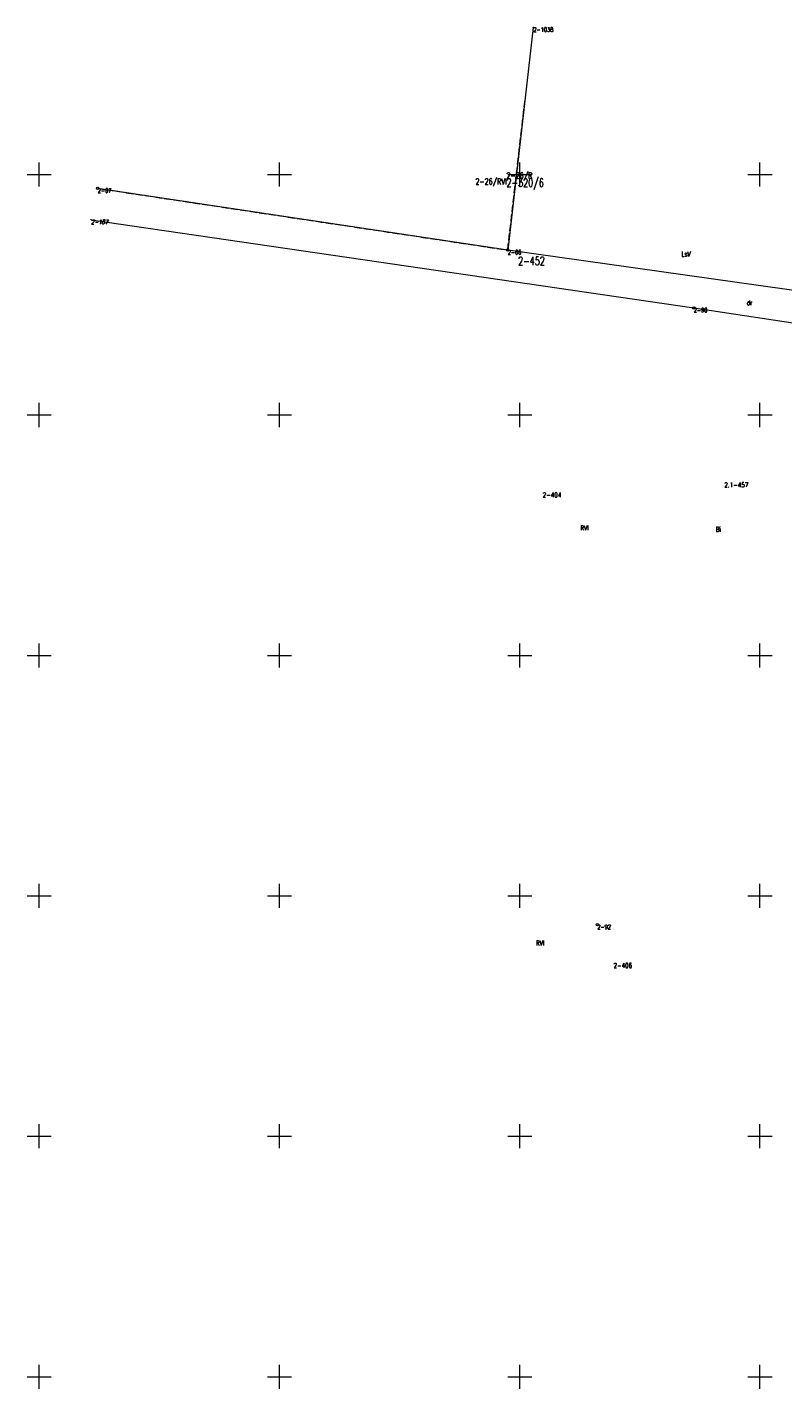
# Model space of a CAD drawing. Header units: metres. Extents: x 7428798 to 7429202, y 5612748 to 5613252.
# Tile 1 of 5: x 7428798 to 7428955, y 5612748 to 5613031. Entities that reach past the tile are written whole.
import ezdxf
from ezdxf.enums import TextEntityAlignment as Align

# ---------------------------------------------------------------- set-up
doc = ezdxf.new("R2010")
doc.units = ezdxf.units.M
for name, pattern in [('1', [0]), ('GDE', [0]), ('GUK', [2, 1.5, -0.5]), ('GUZ', [1, 0.5, -0.5])]:
    doc.linetypes.add(name, pattern=pattern)
doc.layers.get('0').update_dxf_attribs({"color": 250, "linetype": 'CONTINUOUS', "lineweight": 100})
for name, color, linetype, lineweight in [('Dzialki', 7, 'GDE', 18), ('EDZTD_T_0', 3, 'CONTINUOUS', 18), ('EUZOU_T_0', 3, 'CONTINUOUS', 25), ('Kontury', 90, 'GUK', 18), ('Numery_dzialek', 7, 'CONTINUOUS', 18), ('Numery_konturow', 90, 'CONTINUOUS', 13), ('Numery_punktow', 7, 'CONTINUOUS', 9), ('Numery_uzytkow', 90, 'CONTINUOUS', 13), ('Podzial_sekcyjny_krzyze', 7, '1', 18), ('Punkty', 7, 'CONTINUOUS', 18), ('Uzytki', 90, 'GUZ', 18)]:
    doc.layers.add(name, color=color, linetype=linetype, lineweight=lineweight)
doc.styles.get("Standard").update_dxf_attribs({"font": 'Simplex.SHX', "width": 0.75})

# ---------------------------------------------------------------- blocks, each defined once
blk = doc.blocks.new('GRO')
at = {"linetype": 'CONTINUOUS'}
blk.add_circle((0, 0), 0.045, dxfattribs=at)
blk = doc.blocks.new('GRT')
at = {"linetype": 'CONTINUOUS'}
blk.add_circle((0, 0), 0.25, dxfattribs=at)

msp = doc.modelspace()

# ---------------------------------------------------------------- linework, layer by layer
at = {"layer": 'Dzialki'}
for p, q in [((7428902.83, 5613030.59), (7428897.5, 5612984.29)), ((7428897.5, 5612984.29), (7428812.18, 5612997.12)), ((7428810.79, 5612990.61), (7428936.23, 5612972.26)), ((7429036.15, 5612964.67), (7428897.5, 5612984.29)), ((7428936.23, 5612972.26), (7429030.17, 5612958.09))]:
    msp.add_line(p, q, dxfattribs=at)
at = {"layer": 'Kontury'}
for p, q in [((7428897.5, 5612984.29), (7428901.1, 5613015.53)), ((7428812.18, 5612997.12), (7428897.5, 5612984.29))]:
    msp.add_line(p, q, dxfattribs=at)
at = {"layer": 'Podzial_sekcyjny_krzyze'}
for p, q in [((7428800, 5612997.5), (7428800, 5613002.5)), ((7428850, 5612997.5), (7428850, 5613002.5)), ((7428900, 5612997.5), (7428900, 5613002.5)), ((7428950, 5612997.5), (7428950, 5613002.5)), ((7428797.5, 5613000), (7428802.5, 5613000)), ((7428847.5, 5613000), (7428852.5, 5613000)), ((7428897.5, 5613000), (7428902.5, 5613000)), ((7428947.5, 5613000), (7428952.5, 5613000)), ((7428800, 5612947.5), (7428800, 5612952.5)), ((7428850, 5612947.5), (7428850, 5612952.5)), ((7428900, 5612947.5), (7428900, 5612952.5)), ((7428950, 5612947.5), (7428950, 5612952.5)), ((7428797.5, 5612950), (7428802.5, 5612950)), ((7428847.5, 5612950), (7428852.5, 5612950)), ((7428897.5, 5612950), (7428902.5, 5612950)), ((7428947.5, 5612950), (7428952.5, 5612950)), ((7428800, 5612897.5), (7428800, 5612902.5)), ((7428850, 5612897.5), (7428850, 5612902.5)), ((7428900, 5612897.5), (7428900, 5612902.5)), ((7428950, 5612897.5), (7428950, 5612902.5)), ((7428797.5, 5612900), (7428802.5, 5612900)), ((7428847.5, 5612900), (7428852.5, 5612900)), ((7428897.5, 5612900), (7428902.5, 5612900)), ((7428947.5, 5612900), (7428952.5, 5612900)), ((7428800, 5612847.5), (7428800, 5612852.5)), ((7428850, 5612847.5), (7428850, 5612852.5)), ((7428900, 5612847.5), (7428900, 5612852.5)), ((7428950, 5612847.5), (7428950, 5612852.5)), ((7428797.5, 5612850), (7428802.5, 5612850)), ((7428847.5, 5612850), (7428852.5, 5612850)), ((7428897.5, 5612850), (7428902.5, 5612850)), ((7428947.5, 5612850), (7428952.5, 5612850)), ((7428800, 5612797.5), (7428800, 5612802.5)), ((7428850, 5612797.5), (7428850, 5612802.5)), ((7428900, 5612797.5), (7428900, 5612802.5)), ((7428950, 5612797.5), (7428950, 5612802.5)), ((7428797.5, 5612800), (7428802.5, 5612800)), ((7428847.5, 5612800), (7428852.5, 5612800)), ((7428897.5, 5612800), (7428902.5, 5612800)), ((7428947.5, 5612800), (7428952.5, 5612800)), ((7428800, 5612747.5), (7428800, 5612752.5)), ((7428850, 5612747.5), (7428850, 5612752.5)), ((7428900, 5612747.5), (7428900, 5612752.5)), ((7428950, 5612747.5), (7428950, 5612752.5)), ((7428797.5, 5612750), (7428802.5, 5612750)), ((7428847.5, 5612750), (7428852.5, 5612750)), ((7428897.5, 5612750), (7428902.5, 5612750)), ((7428947.5, 5612750), (7428952.5, 5612750))]:
    msp.add_line(p, q, dxfattribs=at)
at = {"layer": 'Uzytki'}
for p, q in [((7428897.5, 5612984.29), (7428901.1, 5613015.53)), ((7428812.18, 5612997.12), (7428897.5, 5612984.29))]:
    msp.add_line(p, q, dxfattribs=at)

# ---------------------------------------------------------------- block references
at = {"layer": 'Punkty'}
for name, p in [('GRO', (7428902.83, 5613030.59)), ('GRT', (7428812.18, 5612997.12)), ('GRO', (7428810.79, 5612990.61)), ('GRT', (7428897.5, 5612984.29)), ('GRT', (7428936.23, 5612972.26)), ('GRT', (7428916.15, 5612844))]:
    msp.add_blockref(name, p, dxfattribs=at)

# ---------------------------------------------------------------- texts
at = {"layer": 'EDZTD_T_0', "lineweight": 9, "width": 0.7}
for s, p in [('2-404', (7428904.77, 5612933.88)), ('2.1-457', (7428942.58, 5612935.96)), ('2-406', (7428919.51, 5612836.02))]:
    msp.add_text(s, height=1, dxfattribs=at).set_placement(p, align=Align.TOP_LEFT)
at = {"layer": 'EUZOU_T_0', "lineweight": 9, "width": 0.7}
for s, p in [('LsV', (7428934.6, 5612983.48)), ('dr', (7428947.82, 5612973.33)), ('RVI', (7428913.47, 5612926.53)), ('Bi', (7428941.32, 5612926.25)), ('RVI', (7428904.25, 5612840.21))]:
    msp.add_text(s, height=1, dxfattribs=at).set_placement(p, align=Align.MIDDLE)
at = {"layer": 'Numery_dzialek', "width": 0.7}
for s, p in [('2-320/6', (7428897.24, 5612999.18)), ('2-452', (7428899.66, 5612982.92))]:
    msp.add_text(s, height=1.75, dxfattribs=at).set_placement(p, align=Align.TOP_LEFT)
at = {"layer": 'Numery_konturow', "width": 0.7}
msp.add_text('2-26/RVI', height=1.25, dxfattribs=at).set_placement((7428897.24, 5612999.18), align=Align.TOP_RIGHT)
at = {"layer": 'Numery_punktow', "width": 0.7}
for s, p in [('2-1038', (7428902.83, 5613030.59)), ('2-67', (7428812.18, 5612997.12)), ('2-66', (7428897.5, 5612984.29)), ('2-90', (7428936.23, 5612972.26)), ('2-92', (7428916.15, 5612844))]:
    msp.add_text(s, height=0.9, dxfattribs=at).set_placement(p, align=Align.TOP_LEFT)
at = {"layer": 'Numery_punktow', "oblique": 15, "width": 0.7}
msp.add_text('2-187', height=0.9, dxfattribs=at).set_placement((7428810.79, 5612990.61), align=Align.TOP_LEFT)
at = {"layer": 'Numery_uzytkow', "width": 0.7}
msp.add_text('2-26/R', height=1.25, dxfattribs=at).set_placement((7428897.24, 5612999.18))

doc.saveas('drawing.dxf')
